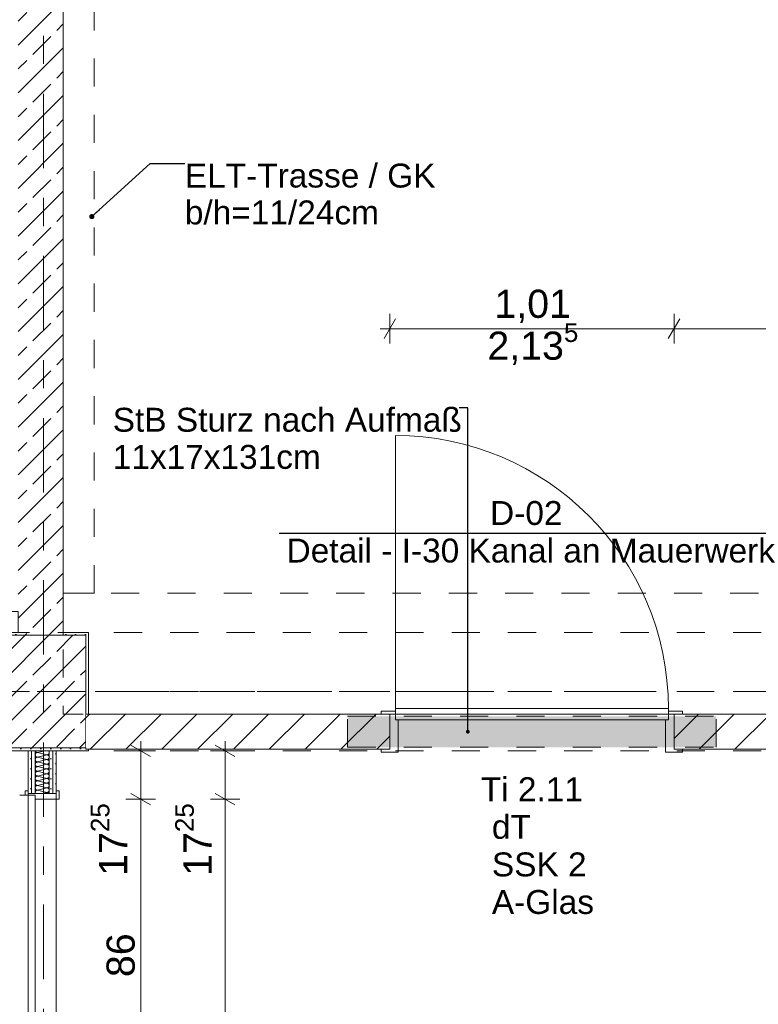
# Model space of a CAD drawing. Header units: metres. Extents: x -4 to 100, y -11 to 17.
# Tile 181 of 256: x 14.84 to 17.47, y 7.19 to 10.69. Entities that reach past the tile are written whole.
import ezdxf

# ---------------------------------------------------------------- set-up
doc = ezdxf.new("R2010")
doc.units = ezdxf.units.M
doc.header["$MEASUREMENT"] = 0
for name, pattern in [('Achse', [0.2, 0.1, -0.05, 0, -0.05]), ('Punktlinie eng', [0.0375, 0.0125, -0.025]), ('Strichlinie doppelt', [0.546806, 0.264583, -0.105833, 0.070556, -0.105833]), ('Strichlinie eng', [0.115, 0.075, -0.04]), ('Untersicht', [0.1, 0.075, -0.025]), ('Wipeout_Contour', [1, 0, -1])]:
    doc.linetypes.add(name, pattern=pattern)
for name, color, linetype in [('152 - Bemaßung_ Beschriftung.Ausbau', 7, 'Continuous'), ('208 - Marker.Detail', 7, 'Continuous'), ('451 - Universal.Achsen Raster', 7, 'Continuous'), ('605 - Struktur.Wand Innen', 7, 'Continuous'), ('607 - Struktur.Stütze', 7, 'Continuous'), ('608 - Struktur.Träger', 7, 'Continuous'), ('650 - Abdeckung.Fußboden Aufbau', 7, 'Continuous'), ('Neubau_152 - Bemaßung_ Beschriftung.Ausbau', 7, 'Continuous'), ('Neubau_615 - Struktur.Sturz', 7, 'Continuous'), ('Neubau_653 - Abdeckung.TB Verkofferung', 7, 'Continuous')]:
    doc.layers.add(name, color=color, linetype=linetype)
doc.styles.add('ERSTELLTER_STIL_2', font='txt')
doc.dimstyles.new('ERSTELLTER_STIL__3', dxfattribs={"dimtxt": 0.1, "dimasz": 0.0532, "dimexe": 0.18, "dimexo": 0.0625, "dimgap": 0, "dimtad": 1, "dimzin": 0, "dimdsep": 46, "dimtxsty": 'ERSTELLTER_STIL_2', "dimblk": 'ARROWHEAD_2', "dimblk1": 'ARROWHEAD_2', "dimblk2": 'ARROWHEAD_2', "dimcen": 0.09, "dimse1": 1, "dimse2": 1, "dimclrd": 7, "dimclre": 7, "dimclrt": 7, "dimazin": 0, "dimtfac": 1, "dimtdec": 4, "dimtmove": 0, "dimatfit": 3, "dimfxl": 1, "dimtolj": 1, "dimtzin": 0, "dimarcsym": 0})
doc.dimstyles.new('ERSTELLTER_STIL__5', dxfattribs={"dimtxt": 0.1, "dimasz": 0.0532, "dimexe": 0.18, "dimexo": 0.0625, "dimgap": 0, "dimtad": 1, "dimtih": 1, "dimtoh": 1, "dimzin": 0, "dimdsep": 46, "dimtxsty": 'ERSTELLTER_STIL_2', "dimblk": 'ARROWHEAD_2', "dimblk1": 'ARROWHEAD_2', "dimblk2": 'ARROWHEAD_2', "dimcen": 0.09, "dimse1": 1, "dimse2": 1, "dimclrd": 7, "dimclre": 7, "dimclrt": 7, "dimazin": 0, "dimtfac": 1, "dimtdec": 4, "dimtmove": 0, "dimatfit": 3, "dimfxl": 1, "dimtolj": 1, "dimtzin": 0, "dimarcsym": 0})
doc.dimstyles.new('ERSTELLTER_STIL__8', dxfattribs={"dimtxt": 0.18, "dimasz": 0.03648, "dimexe": 0.18, "dimexo": 0.0625, "dimgap": 0, "dimtad": 0, "dimtih": 1, "dimtoh": 1, "dimdec": 4, "dimzin": 0, "dimdsep": 46, "dimcen": 0.09, "dimadec": 0, "dimazin": 0, "dimtfac": 1, "dimtdec": 4, "dimtmove": 0, "dimatfit": 3, "dimldrblk": 'ARROWHEAD_11', "dimfxl": 1, "dimtolj": 1, "dimtzin": 0, "dimarcsym": 0})
doc.dimstyles.new('ERSTELLTER_STIL__9', dxfattribs={"dimtxt": 0.18, "dimasz": 0.02736, "dimexe": 0.18, "dimexo": 0.0625, "dimgap": 0, "dimtad": 0, "dimtih": 1, "dimtoh": 1, "dimdec": 4, "dimzin": 0, "dimdsep": 46, "dimcen": 0.09, "dimadec": 0, "dimazin": 0, "dimtfac": 1, "dimtdec": 4, "dimtmove": 0, "dimatfit": 3, "dimldrblk": 'ARROWHEAD_11', "dimfxl": 1, "dimtolj": 1, "dimtzin": 0, "dimarcsym": 0})
pattern_1 = [(45, (0, 0), (-0.0848528, 0.0848528), []), (45, (-0.04243, 0.04243), (-0.0848528, 0.0848528), [0.09, -0.03])]
pattern_2 = [(45, (0, 0), (-0.01767767, 0.01767767), [0, -0.025])]
pattern_3 = [(45, (0, 0), (-0.0636396, 0.0636396), [])]

# ---------------------------------------------------------------- blocks, each defined once
blk = doc.blocks.new('*X48')
at = {"layer": '605 - Struktur.Wand Innen', "color": 7, "linetype": 'Continuous', "lineweight": 5}
for p, q in [((14.9002, 8.09), (14.9006, 8.0885)), ((14.9006, 8.0885), (14.9014, 8.087)), ((14.9014, 8.087), (14.9024, 8.0858)), ((14.9024, 8.0858), (14.9037, 8.0847)), ((14.9037, 8.0847), (14.9051, 8.084)), ((14.9051, 8.0827), (14.9037, 8.0819)), ((14.9051, 8.084), (14.9067, 8.0835)), ((14.9067, 8.0832), (14.9051, 8.0827)), ((14.9067, 8.0835), (14.9083, 8.0833)), ((14.9083, 8.0833), (14.9067, 8.0832)), ((14.9083, 8.0833), (14.9349, 8.09)), ((14.9083, 8.0833), (14.9416, 8.075)), ((14.9475, 8.0892), (14.9466, 8.09)), ((14.9486, 8.088), (14.9475, 8.0892)), ((14.9493, 8.0865), (14.9486, 8.088)), ((14.9498, 8.085), (14.9493, 8.0865)), ((14.95, 8.0833), (14.9498, 8.085)), ((14.9498, 8.0817), (14.95, 8.0833)), ((14.9001, 8.0766), (14.9, 8.075)), ((14.9, 8.075), (14.9001, 8.0734)), ((14.9001, 8.06), (14.9, 8.0583)), ((14.9, 8.0583), (14.9001, 8.0567)), ((14.9006, 8.0782), (14.9001, 8.0766)), ((14.9001, 8.0734), (14.9006, 8.0718)), ((14.9006, 8.0615), (14.9001, 8.06)), ((14.9001, 8.0567), (14.9006, 8.0551)), ((14.9014, 8.0796), (14.9006, 8.0782)), ((14.9006, 8.0718), (14.9014, 8.0704)), ((14.9014, 8.063), (14.9006, 8.0615)), ((14.9006, 8.0551), (14.9014, 8.0537)), ((14.9024, 8.0809), (14.9014, 8.0796)), ((14.9014, 8.0704), (14.9024, 8.0691)), ((14.9024, 8.0642), (14.9014, 8.063)), ((14.9014, 8.0537), (14.9024, 8.0524)), ((14.9024, 8.0476), (14.9014, 8.0463)), ((14.9037, 8.0819), (14.9024, 8.0809)), ((14.9024, 8.0691), (14.9037, 8.0681)), ((14.9037, 8.0653), (14.9024, 8.0642)), ((14.9024, 8.0524), (14.9037, 8.0514)), ((14.9037, 8.0486), (14.9024, 8.0476)), ((14.9037, 8.0681), (14.9051, 8.0673)), ((14.9051, 8.066), (14.9037, 8.0653)), ((14.9037, 8.0514), (14.9051, 8.0506)), ((14.9051, 8.0494), (14.9037, 8.0486)), ((14.9051, 8.0673), (14.9067, 8.0668)), ((14.9067, 8.0665), (14.9051, 8.066)), ((14.9051, 8.0506), (14.9067, 8.0502)), ((14.9067, 8.0498), (14.9051, 8.0494)), ((14.9067, 8.0668), (14.9083, 8.0667)), ((14.9083, 8.0667), (14.9067, 8.0665)), ((14.9067, 8.0502), (14.9083, 8.05)), ((14.9083, 8.05), (14.9067, 8.0498)), ((14.9083, 8.0667), (14.9416, 8.075)), ((14.9083, 8.0667), (14.9416, 8.0583)), ((14.9083, 8.05), (14.9416, 8.0583)), ((14.9083, 8.05), (14.9416, 8.0417)), ((14.9416, 8.075), (14.9433, 8.0752)), ((14.9433, 8.0748), (14.9416, 8.075)), ((14.9416, 8.0583), (14.9433, 8.0585)), ((14.9433, 8.0582), (14.9416, 8.0583)), ((14.9433, 8.0752), (14.9448, 8.0756)), ((14.9448, 8.0744), (14.9433, 8.0748)), ((14.9433, 8.0585), (14.9448, 8.059)), ((14.9448, 8.0577), (14.9433, 8.0582)), ((14.9448, 8.0756), (14.9463, 8.0764)), ((14.9463, 8.0736), (14.9448, 8.0744)), ((14.9448, 8.059), (14.9463, 8.0597)), ((14.9463, 8.0569), (14.9448, 8.0577)), ((14.9463, 8.0764), (14.9475, 8.0774)), ((14.9475, 8.0726), (14.9463, 8.0736)), ((14.9463, 8.0597), (14.9475, 8.0608)), ((14.9475, 8.0559), (14.9463, 8.0569)), ((14.9475, 8.0774), (14.9486, 8.0787)), ((14.9486, 8.0713), (14.9475, 8.0726)), ((14.9475, 8.0608), (14.9486, 8.062)), ((14.9486, 8.0546), (14.9475, 8.0559)), ((14.9486, 8.0787), (14.9493, 8.0801)), ((14.9493, 8.0699), (14.9486, 8.0713)), ((14.9486, 8.062), (14.9493, 8.0635)), ((14.9493, 8.0532), (14.9486, 8.0546)), ((14.9493, 8.0801), (14.9498, 8.0817)), ((14.9498, 8.0683), (14.9493, 8.0699)), ((14.9493, 8.0635), (14.9498, 8.065)), ((14.9498, 8.0516), (14.9493, 8.0532)), ((14.9493, 8.0468), (14.9498, 8.0484)), ((14.95, 8.0667), (14.9498, 8.0683)), ((14.9498, 8.065), (14.95, 8.0667)), ((14.95, 8.05), (14.9498, 8.0516)), ((14.9498, 8.0484), (14.95, 8.05)), ((14.9001, 8.0433), (14.9, 8.0417)), ((14.9, 8.0417), (14.9001, 8.04)), ((14.9001, 8.0266), (14.9, 8.025)), ((14.9, 8.025), (14.9001, 8.0234)), ((14.9006, 8.0449), (14.9001, 8.0433)), ((14.9001, 8.04), (14.9006, 8.0385)), ((14.9006, 8.0282), (14.9001, 8.0266)), ((14.9001, 8.0234), (14.9006, 8.0218)), ((14.9014, 8.0463), (14.9006, 8.0449)), ((14.9006, 8.0385), (14.9014, 8.037)), ((14.9014, 8.0296), (14.9006, 8.0282)), ((14.9006, 8.0218), (14.9014, 8.0204)), ((14.9014, 8.013), (14.9006, 8.0115)), ((14.9014, 8.037), (14.9024, 8.0358)), ((14.9024, 8.0309), (14.9014, 8.0296)), ((14.9014, 8.0204), (14.9024, 8.0191)), ((14.9024, 8.0142), (14.9014, 8.013)), ((14.9024, 8.0358), (14.9037, 8.0347)), ((14.9037, 8.0319), (14.9024, 8.0309)), ((14.9024, 8.0191), (14.9037, 8.0181)), ((14.9037, 8.0153), (14.9024, 8.0142)), ((14.9037, 8.0347), (14.9051, 8.034)), ((14.9051, 8.0327), (14.9037, 8.0319)), ((14.9037, 8.0181), (14.9051, 8.0173)), ((14.9051, 8.016), (14.9037, 8.0153)), ((14.9051, 8.034), (14.9067, 8.0335)), ((14.9067, 8.0332), (14.9051, 8.0327)), ((14.9051, 8.0173), (14.9067, 8.0168)), ((14.9067, 8.0165), (14.9051, 8.016)), ((14.9067, 8.0335), (14.9083, 8.0333)), ((14.9083, 8.0333), (14.9067, 8.0332)), ((14.9067, 8.0168), (14.9083, 8.0167)), ((14.9083, 8.0167), (14.9067, 8.0165)), ((14.9083, 8.0333), (14.9416, 8.0417)), ((14.9083, 8.0333), (14.9416, 8.025)), ((14.9083, 8.0167), (14.9416, 8.025)), ((14.9083, 8.0167), (14.9416, 8.0083)), ((14.9416, 8.0417), (14.9433, 8.0418)), ((14.9433, 8.0415), (14.9416, 8.0417)), ((14.9416, 8.025), (14.9433, 8.0252)), ((14.9433, 8.0248), (14.9416, 8.025)), ((14.9433, 8.0418), (14.9448, 8.0423)), ((14.9448, 8.041), (14.9433, 8.0415)), ((14.9433, 8.0252), (14.9448, 8.0256)), ((14.9448, 8.0244), (14.9433, 8.0248)), ((14.9448, 8.0423), (14.9463, 8.0431)), ((14.9463, 8.0403), (14.9448, 8.041)), ((14.9448, 8.0256), (14.9463, 8.0264)), ((14.9463, 8.0236), (14.9448, 8.0244)), ((14.9463, 8.0431), (14.9475, 8.0441)), ((14.9475, 8.0392), (14.9463, 8.0403)), ((14.9463, 8.0264), (14.9475, 8.0274)), ((14.9475, 8.0226), (14.9463, 8.0236)), ((14.9475, 8.0441), (14.9486, 8.0454)), ((14.9486, 8.038), (14.9475, 8.0392)), ((14.9475, 8.0274), (14.9486, 8.0287)), ((14.9486, 8.0213), (14.9475, 8.0226)), ((14.9475, 8.0108), (14.9486, 8.012)), ((14.9486, 8.0454), (14.9493, 8.0468)), ((14.9493, 8.0365), (14.9486, 8.038)), ((14.9486, 8.0287), (14.9493, 8.0301)), ((14.9493, 8.0199), (14.9486, 8.0213)), ((14.9486, 8.012), (14.9493, 8.0135)), ((14.9498, 8.035), (14.9493, 8.0365)), ((14.9493, 8.0301), (14.9498, 8.0317)), ((14.9498, 8.0183), (14.9493, 8.0199)), ((14.9493, 8.0135), (14.9498, 8.015)), ((14.95, 8.0333), (14.9498, 8.035)), ((14.9498, 8.0317), (14.95, 8.0333)), ((14.95, 8.0167), (14.9498, 8.0183)), ((14.9498, 8.015), (14.95, 8.0167)), ((14.9001, 8.01), (14.9, 8.0083)), ((14.9, 8.0083), (14.9001, 8.0067)), ((14.9001, 7.9933), (14.9, 7.9917)), ((14.9, 7.9917), (14.9001, 7.99)), ((14.9006, 8.0115), (14.9001, 8.01)), ((14.9001, 8.0067), (14.9006, 8.0051)), ((14.9006, 7.9949), (14.9001, 7.9933)), ((14.9001, 7.99), (14.9006, 7.9885)), ((14.9006, 7.9782), (14.9001, 7.9766)), ((14.9006, 8.0051), (14.9014, 8.0037)), ((14.9014, 7.9963), (14.9006, 7.9949)), ((14.9006, 7.9885), (14.9014, 7.987)), ((14.9014, 7.9796), (14.9006, 7.9782)), ((14.9014, 8.0037), (14.9024, 8.0024)), ((14.9024, 7.9976), (14.9014, 7.9963)), ((14.9014, 7.987), (14.9024, 7.9858)), ((14.9024, 7.9809), (14.9014, 7.9796)), ((14.9024, 8.0024), (14.9037, 8.0014)), ((14.9037, 7.9986), (14.9024, 7.9976)), ((14.9024, 7.9858), (14.9037, 7.9847)), ((14.9037, 7.9819), (14.9024, 7.9809)), ((14.9037, 8.0014), (14.9051, 8.0006)), ((14.9051, 7.9994), (14.9037, 7.9986)), ((14.9037, 7.9847), (14.9051, 7.984)), ((14.9051, 7.9827), (14.9037, 7.9819)), ((14.9051, 8.0006), (14.9067, 8.0002)), ((14.9067, 7.9998), (14.9051, 7.9994)), ((14.9051, 7.984), (14.9067, 7.9835)), ((14.9067, 7.9832), (14.9051, 7.9827)), ((14.9067, 8.0002), (14.9083, 8)), ((14.9083, 8), (14.9067, 7.9998)), ((14.9067, 7.9835), (14.9083, 7.9833)), ((14.9083, 7.9833), (14.9067, 7.9832)), ((14.9083, 8), (14.9416, 8.0083)), ((14.9083, 8), (14.9416, 7.9917)), ((14.9083, 7.9833), (14.9416, 7.9917)), ((14.9083, 7.9833), (14.9416, 7.975)), ((14.9416, 8.0083), (14.9433, 8.0085)), ((14.9433, 8.0082), (14.9416, 8.0083)), ((14.9416, 7.9917), (14.9433, 7.9918)), ((14.9433, 7.9915), (14.9416, 7.9917)), ((14.9433, 8.0085), (14.9448, 8.009)), ((14.9448, 8.0077), (14.9433, 8.0082)), ((14.9433, 7.9918), (14.9448, 7.9923)), ((14.9448, 7.991), (14.9433, 7.9915)), ((14.9448, 8.009), (14.9463, 8.0097)), ((14.9463, 8.0069), (14.9448, 8.0077)), ((14.9448, 7.9923), (14.9463, 7.9931)), ((14.9463, 7.9903), (14.9448, 7.991)), ((14.9463, 8.0097), (14.9475, 8.0108)), ((14.9475, 8.0059), (14.9463, 8.0069)), ((14.9463, 7.9931), (14.9475, 7.9941)), ((14.9475, 7.9892), (14.9463, 7.9903)), ((14.9463, 7.9764), (14.9475, 7.9774)), ((14.9486, 8.0046), (14.9475, 8.0059)), ((14.9475, 7.9941), (14.9486, 7.9954)), ((14.9486, 7.988), (14.9475, 7.9892)), ((14.9475, 7.9774), (14.9486, 7.9787)), ((14.9493, 8.0032), (14.9486, 8.0046)), ((14.9486, 7.9954), (14.9493, 7.9968)), ((14.9493, 7.9865), (14.9486, 7.988)), ((14.9486, 7.9787), (14.9493, 7.9801)), ((14.9498, 8.0016), (14.9493, 8.0032)), ((14.9493, 7.9968), (14.9498, 7.9984)), ((14.9498, 7.985), (14.9493, 7.9865)), ((14.9493, 7.9801), (14.9498, 7.9817)), ((14.95, 8), (14.9498, 8.0016)), ((14.9498, 7.9984), (14.95, 8)), ((14.95, 7.9833), (14.9498, 7.985)), ((14.9498, 7.9817), (14.95, 7.9833)), ((14.9001, 7.9766), (14.9, 7.975)), ((14.9, 7.975), (14.9001, 7.9734)), ((14.9001, 7.96), (14.9, 7.9583)), ((14.9, 7.9583), (14.9001, 7.9567)), ((14.9001, 7.9433), (14.9, 7.9417)), ((14.9001, 7.9734), (14.9006, 7.9718)), ((14.9006, 7.9615), (14.9001, 7.96)), ((14.9001, 7.9567), (14.9006, 7.9551)), ((14.9006, 7.9449), (14.9001, 7.9433)), ((14.9006, 7.9718), (14.9014, 7.9704)), ((14.9014, 7.963), (14.9006, 7.9615)), ((14.9006, 7.9551), (14.9014, 7.9537)), ((14.9014, 7.9463), (14.9006, 7.9449)), ((14.9014, 7.9704), (14.9024, 7.9691)), ((14.9024, 7.9642), (14.9014, 7.963)), ((14.9014, 7.9537), (14.9024, 7.9524)), ((14.9024, 7.9476), (14.9014, 7.9463)), ((14.9024, 7.9691), (14.9037, 7.9681)), ((14.9037, 7.9653), (14.9024, 7.9642)), ((14.9024, 7.9524), (14.9037, 7.9514)), ((14.9037, 7.9486), (14.9024, 7.9476)), ((14.9037, 7.9681), (14.9051, 7.9673)), ((14.9051, 7.966), (14.9037, 7.9653)), ((14.9037, 7.9514), (14.9051, 7.9506)), ((14.9051, 7.9494), (14.9037, 7.9486)), ((14.9051, 7.9673), (14.9067, 7.9668)), ((14.9067, 7.9665), (14.9051, 7.966)), ((14.9051, 7.9506), (14.9067, 7.9502)), ((14.9067, 7.9498), (14.9051, 7.9494)), ((14.9067, 7.9668), (14.9083, 7.9667)), ((14.9083, 7.9667), (14.9067, 7.9665)), ((14.9067, 7.9502), (14.9083, 7.95)), ((14.9083, 7.95), (14.9067, 7.9498)), ((14.9083, 7.9667), (14.9416, 7.975)), ((14.9083, 7.9667), (14.9416, 7.9583)), ((14.9083, 7.95), (14.9416, 7.9583)), ((14.9083, 7.95), (14.9416, 7.9417)), ((14.9416, 7.975), (14.9433, 7.9752)), ((14.9433, 7.9748), (14.9416, 7.975)), ((14.9416, 7.9583), (14.9433, 7.9585)), ((14.9433, 7.9582), (14.9416, 7.9583)), ((14.9433, 7.9752), (14.9448, 7.9756)), ((14.9448, 7.9744), (14.9433, 7.9748)), ((14.9433, 7.9585), (14.9448, 7.959)), ((14.9448, 7.9577), (14.9433, 7.9582)), ((14.9433, 7.9418), (14.9448, 7.9423)), ((14.9448, 7.9756), (14.9463, 7.9764)), ((14.9463, 7.9736), (14.9448, 7.9744)), ((14.9448, 7.959), (14.9463, 7.9597)), ((14.9463, 7.9569), (14.9448, 7.9577)), ((14.9448, 7.9423), (14.9463, 7.9431)), ((14.9475, 7.9726), (14.9463, 7.9736)), ((14.9463, 7.9597), (14.9475, 7.9608)), ((14.9475, 7.9559), (14.9463, 7.9569)), ((14.9463, 7.9431), (14.9475, 7.9441)), ((14.9486, 7.9713), (14.9475, 7.9726)), ((14.9475, 7.9608), (14.9486, 7.962)), ((14.9486, 7.9546), (14.9475, 7.9559)), ((14.9475, 7.9441), (14.9486, 7.9454)), ((14.9493, 7.9699), (14.9486, 7.9713)), ((14.9486, 7.962), (14.9493, 7.9635)), ((14.9493, 7.9532), (14.9486, 7.9546)), ((14.9486, 7.9454), (14.9493, 7.9468)), ((14.9498, 7.9683), (14.9493, 7.9699)), ((14.9493, 7.9635), (14.9498, 7.965)), ((14.9498, 7.9516), (14.9493, 7.9532)), ((14.9493, 7.9468), (14.9498, 7.9484)), ((14.95, 7.9667), (14.9498, 7.9683)), ((14.9498, 7.965), (14.95, 7.9667)), ((14.95, 7.95), (14.9498, 7.9516)), ((14.9498, 7.9484), (14.95, 7.95)), ((14.9, 7.9417), (14.9001, 7.94)), ((14.9001, 7.94), (14.9006, 7.9385)), ((14.9006, 7.9385), (14.9011, 7.9375)), ((14.9249, 7.9375), (14.9416, 7.9417)), ((14.9416, 7.9417), (14.9433, 7.9418)), ((14.9433, 7.9415), (14.9416, 7.9417)), ((14.9448, 7.941), (14.9433, 7.9415)), ((14.9463, 7.9403), (14.9448, 7.941)), ((14.9475, 7.9392), (14.9463, 7.9403)), ((14.9486, 7.938), (14.9475, 7.9392)), ((14.9488, 7.9375), (14.9486, 7.938))]:
    blk.add_line(p, q, dxfattribs=at)
blk = doc.blocks.new('*D200')
at = {"layer": '152 - Bemaßung_ Beschriftung.Ausbau', "color": 7, "linetype": 'Continuous', "lineweight": 5}
for p, q in [((15.3275, 7.9175), (15.2225, 7.9175)), ((15.24, 7.9377), (15.31, 7.8973)), ((15.275, 7.0575), (15.275, 7.9175)), ((15.24, 7.0777), (15.31, 7.0373)), ((15.3275, 7.0575), (15.2225, 7.0575))]:
    blk.add_line(p, q, dxfattribs=at)
at = {"layer": '152 - Bemaßung_ Beschriftung.Ausbau', "color": 7, "lineweight": 5, "char_height": 0.1, "attachment_point": 7, "rotation": 90, "style": 'ERSTELLTER_STIL_2'}
for s, insert in [('\\A1;{\\pql;\\fArial|b0|i0|c0|p38;17\\fArial|b0|i0|c0|p38;\\A1{\\H.66x;\\S25^  ;}}', (15.2561, 7.6453)), ('\\A1;{\\pql;\\fArial|b0|i0|c0|p38;86}', (15.255, 7.2856))]:
    blk.add_mtext(s, dxfattribs=dict(at, insert=insert))
blk = doc.blocks.new('ARROWHEAD_2')
at = {"color": 0, "linetype": 'Continuous', "lineweight": 0}
for p, q in [((0, 0), (-1, 0)), ((-0.378, -0.655), (0.378, 0.655))]:
    blk.add_line(p, q, dxfattribs=at)
blk = doc.blocks.new('*D201')
at = {"layer": '152 - Bemaßung_ Beschriftung.Ausbau', "color": 7, "linetype": 'Continuous', "lineweight": 5}
for p, q in [((15.275, 8.09), (15.275, 8.1242)), ((15.3275, 8.09), (15.2225, 8.09)), ((15.31, 8.0698), (15.24, 8.1102)), ((15.275, 7.9175), (15.275, 8.09)), ((15.3275, 7.9175), (15.2225, 7.9175)), ((15.24, 7.9377), (15.31, 7.8973))]:
    blk.add_line(p, q, dxfattribs=at)
blk = doc.blocks.new('*D203')
at = {"layer": '152 - Bemaßung_ Beschriftung.Ausbau', "color": 7, "linetype": 'Continuous', "lineweight": 5}
for p, q in [((15.6275, 7.9175), (15.5225, 7.9175)), ((15.54, 7.9377), (15.61, 7.8973)), ((15.575, 6.1075), (15.575, 7.9175)), ((15.54, 6.1277), (15.61, 6.0873)), ((15.6275, 6.1075), (15.5225, 6.1075))]:
    blk.add_line(p, q, dxfattribs=at)
at = {"layer": '152 - Bemaßung_ Beschriftung.Ausbau', "color": 7, "lineweight": 5, "char_height": 0.1, "attachment_point": 7, "rotation": 90, "style": 'ERSTELLTER_STIL_2'}
for s, insert in [('\\A1;{\\pql;\\fArial|b0|i0|c0|p38;17\\fArial|b0|i0|c0|p38;\\A1{\\H.66x;\\S25^  ;}}', (15.5561, 7.6453)), ('\\A1;{\\pql;\\fArial|b0|i0|c0|p38;2,12}', (15.695, 6.8795)), ('\\A1;{\\pql;\\fArial|b0|i0|c0|p38;1,81}', (15.555, 6.8795))]:
    blk.add_mtext(s, dxfattribs=dict(at, insert=insert))
blk = doc.blocks.new('*D204')
at = {"layer": '152 - Bemaßung_ Beschriftung.Ausbau', "color": 7, "linetype": 'Continuous', "lineweight": 5}
for p, q in [((15.575, 8.09), (15.575, 8.1242)), ((15.6275, 8.09), (15.5225, 8.09)), ((15.61, 8.0698), (15.54, 8.1102)), ((15.575, 7.9175), (15.575, 8.09)), ((15.6275, 7.9175), (15.5225, 7.9175)), ((15.54, 7.9377), (15.61, 7.8973))]:
    blk.add_line(p, q, dxfattribs=at)
blk = doc.blocks.new('ARROWHEAD_11')
at = {"color": 0, "linetype": 'Continuous', "lineweight": 0}
blk.add_line((0, 0), (-1, 0), dxfattribs=at)
at = {"color": 0, "linetype": 'Continuous', "lineweight": 0, "const_width": 0.25, "flags": 128}
blk.add_lwpolyline([(-0.125, 0, 1), (0.125, 0, 1)], format="xyb", close=True, dxfattribs=at)
blk = doc.blocks.new('*D597')
at = {"layer": '152 - Bemaßung_ Beschriftung.Ausbau', "color": 7, "linetype": 'Continuous', "lineweight": 5}
for p, q in [((16.1802, 9.6244), (16.1398, 9.5544)), ((16.16, 9.5369), (16.16, 9.6419)), ((17.1902, 9.6244), (17.1498, 9.5544)), ((17.17, 9.5369), (17.17, 9.6419)), ((16.1257, 9.5894), (16.16, 9.5894)), ((16.16, 9.5894), (17.17, 9.5894))]:
    blk.add_line(p, q, dxfattribs=at)
at = {"layer": '152 - Bemaßung_ Beschriftung.Ausbau', "color": 7, "lineweight": 5, "char_height": 0.1, "attachment_point": 7, "style": 'ERSTELLTER_STIL_2'}
for s, insert in [('\\A1;{\\pql;\\fArial|b0|i0|c0|p38;2,13\\fArial|b0|i0|c0|p38;\\A1{\\H.66x;\\S5^  ;}}', (16.5069, 9.45)), ('\\A1;{\\pql;\\fArial|b0|i0|c0|p38;1,01}', (16.5319, 9.6094))]:
    blk.add_mtext(s, dxfattribs=dict(at, insert=insert))
blk = doc.blocks.new('*D598')
at = {"layer": '152 - Bemaßung_ Beschriftung.Ausbau', "color": 7, "linetype": 'Continuous', "lineweight": 5}
for p, q in [((17.1902, 9.6244), (17.1498, 9.5544)), ((17.17, 9.5369), (17.17, 9.6419)), ((18.3598, 9.5544), (18.4002, 9.6244)), ((18.38, 9.5369), (18.38, 9.6419)), ((17.17, 9.5894), (18.38, 9.5894)), ((18.38, 9.5894), (18.4142, 9.5894))]:
    blk.add_line(p, q, dxfattribs=at)
at = {"layer": '152 - Bemaßung_ Beschriftung.Ausbau', "color": 7, "lineweight": 5, "insert": (17.642, 9.6094), "char_height": 0.1, "attachment_point": 7, "style": 'ERSTELLTER_STIL_2'}
blk.add_mtext('\\A1;{\\pql;\\fArial|b0|i0|c0|p38;1,21}', dxfattribs=at)

msp = doc.modelspace()

# ---------------------------------------------------------------- hatches: boundary and pattern name
at = {"layer": '605 - Struktur.Wand Innen', "linetype": 'Continuous', "lineweight": 0, "true_color": 0x000000}
h = msp.add_hatch(dxfattribs=at)
h.set_pattern_fill('Beton__Stahlbeton_0001', color=18, style=0, pattern_type=2)
h.set_pattern_definition(pattern_1)
h.paths.add_polyline_path([(15, 13), (14.84, 13), (14.84, 8.5), (15, 8.5)])
h = msp.add_hatch(dxfattribs=at)
h.set_pattern_fill('Gips_0001', color=18, style=0, pattern_type=2)
h.set_pattern_definition(pattern_2)
h.paths.add_polyline_path([(14.8875, 8.09), (14.875, 8.09), (14.875, 7.9375), (14.8875, 7.9375)])
h = msp.add_hatch(dxfattribs=at)
h.set_pattern_fill('Gips_0001', color=18, style=0, pattern_type=2)
h.set_pattern_definition(pattern_2)
h.paths.add_polyline_path([(14.8875, 8.09), (14.8875, 7.9375), (14.9, 7.9375), (14.9, 8.09)])
h = msp.add_hatch(dxfattribs=at)
h.set_pattern_fill('Gips_0001', color=18, style=0, pattern_type=2)
h.set_pattern_definition(pattern_2)
h.paths.add_polyline_path([(14.95, 8.09), (14.95, 7.9375), (14.9625, 7.9375), (14.9625, 8.09)])
h = msp.add_hatch(dxfattribs=at)
h.set_pattern_fill('Gips_0001', color=18, style=0, pattern_type=2)
h.set_pattern_definition(pattern_2)
h.paths.add_polyline_path([(14.9625, 8.09), (14.9625, 7.9375), (14.975, 7.9375), (14.975, 8.09)])
at = {"layer": '607 - Struktur.Stütze', "linetype": 'Continuous', "lineweight": 0, "true_color": 0x000000}
h = msp.add_hatch(dxfattribs=at)
h.set_pattern_fill('Gips_0001', color=18, style=0, pattern_type=2)
h.set_pattern_definition(pattern_2)
h.paths.add_polyline_path([(14.77, 8.51), (14.77, 8.09), (15.09, 8.09), (15.09, 8.095), (15.08, 8.095), (15.08, 8.1), (14.78, 8.1), (14.78, 8.5), (14.84, 8.5), (14.84, 8.51)])
h = msp.add_hatch(dxfattribs=at)
h.set_pattern_fill('Gips_0001', color=18, style=0, pattern_type=2)
h.set_pattern_definition(pattern_2)
h.paths.add_polyline_path([(15.09, 8.51), (15, 8.51), (15, 8.5), (15.08, 8.5), (15.08, 8.22), (15.09, 8.22)])
h = msp.add_hatch(dxfattribs=at)
h.set_pattern_fill('Beton__Stahlbeton_0001', color=18, style=0, pattern_type=2)
h.set_pattern_definition(pattern_1)
h.paths.add_polyline_path([(14.78, 8.1), (15.08, 8.1), (15.08, 8.5), (14.78, 8.5)])

# ---------------------------------------------------------------- linework, layer by layer
at = {"layer": '208 - Marker.Detail', "color": 30, "linetype": 'Continuous', "lineweight": 25, "true_color": 0xff6e00}
msp.add_line((15.7673, 8.8632), (17.5173, 8.8632), dxfattribs=at)
at = {"layer": '451 - Universal.Achsen Raster', "color": 160, "linetype": 'Strichlinie doppelt', "lineweight": 9, "true_color": 0x3232ff}
for p, q in [((14.93, -10.585), (14.93, 16.355)), ((64.935, 8.3), (-3.175, 8.3))]:
    msp.add_line(p, q, dxfattribs=at)
at = {"layer": '605 - Struktur.Wand Innen', "color": 1, "linetype": 'Continuous', "lineweight": 13}
for p, q in [((16.18, 8.24), (16.18, 9.21)), ((16.18, 8.2), (16.18, 8.24)), ((16.18, 8.24), (17.15, 8.24)), ((16.18, 8.2), (16.18, 8.23)), ((17.15, 8.24), (17.15, 8.2)), ((17.15, 8.2), (17.15, 8.23)), ((16.19, 8.2), (16.18, 8.2)), ((17.15, 8.2), (16.18, 8.2)), ((16.19, 8.085), (16.19, 8.2)), ((17.14, 8.085), (17.14, 8.2)), ((17.14, 8.2), (17.15, 8.2))]:
    msp.add_line(p, q, dxfattribs=at)
at = {"layer": '605 - Struktur.Wand Innen', "color": 7, "linetype": 'Continuous', "lineweight": 5}
for p, q in [((14.8875, 8.09), (14.8875, 7.9375)), ((14.9, 8.09), (14.9, 7.9375)), ((14.95, 7.9375), (14.95, 8.09)), ((14.9625, 7.9375), (14.9625, 8.09)), ((14.875, 7.9375), (14.8875, 7.9375)), ((14.875, 7.9375), (14.8875, 7.9375)), ((14.875, 7.9375), (14.8875, 7.9375)), ((14.8875, 7.9375), (14.9, 7.9375)), ((14.8875, 7.9375), (14.9, 7.9375)), ((14.8875, 7.9375), (14.9, 7.9375)), ((14.9, 7.9375), (14.95, 7.9375)), ((14.9, 7.9375), (14.95, 7.9375)), ((14.9, 7.9375), (14.95, 7.9375)), ((14.95, 7.9375), (14.9625, 7.9375)), ((14.95, 7.9375), (14.9625, 7.9375)), ((14.95, 7.9375), (14.9625, 7.9375)), ((14.9625, 7.9375), (14.975, 7.9375)), ((14.9625, 7.9375), (14.975, 7.9375)), ((14.9625, 7.9375), (14.975, 7.9375))]:
    msp.add_line(p, q, dxfattribs=at)
at = {"layer": '605 - Struktur.Wand Innen', "color": 7, "linetype": 'Continuous', "lineweight": 13}
for p, q in [((14.865, 7.9325), (14.865, 7.9475)), ((14.865, 7.9475), (14.875, 7.9475)), ((14.875, 7.9475), (14.875, 7.9375)), ((14.975, 7.9375), (14.975, 7.9475)), ((14.975, 7.9475), (14.985, 7.9475)), ((14.985, 7.9475), (14.985, 7.9175)), ((14.9, 7.9325), (14.845, 7.9325)), ((14.9, 7.9325), (14.865, 7.9325)), ((14.875, 7.9375), (14.975, 7.9375)), ((14.9, 7.9175), (14.9, 7.9325)), ((14.9, 7.0575), (14.9, 7.9325)), ((14.985, 7.9175), (14.9, 7.9175))]:
    msp.add_line(p, q, dxfattribs=at)
at = {"layer": '605 - Struktur.Wand Innen', "color": 7, "linetype": 'Continuous', "lineweight": 9}
for p, q in [((14.875, 6.0875), (14.875, 7.9375)), ((14.975, 6.0875), (14.975, 7.9375))]:
    msp.add_line(p, q, dxfattribs=at)
at = {"layer": '605 - Struktur.Wand Innen', "color": 7, "linetype": 'Continuous', "lineweight": 18, "flags": 128}
msp.add_lwpolyline([(15, 8.5), (15, 13)], dxfattribs=at)
at = {"layer": '605 - Struktur.Wand Innen', "color": 7, "linetype": 'Continuous', "lineweight": 5, "flags": 128}
for points in [[(14.875, 8.09), (14.875, 7.9375)], [(14.975, 7.9375), (14.975, 8.09)]]:
    msp.add_lwpolyline(points, dxfattribs=at)
at = {"layer": '605 - Struktur.Wand Innen', "color": 1, "linetype": 'Continuous', "lineweight": 9}
msp.add_arc((16.18, 8.24), 0.97, 0, 90, dxfattribs=at)
at = {"layer": '607 - Struktur.Stütze', "color": 7, "linetype": 'Continuous', "lineweight": 5, "flags": 128}
for points in [[(14.84, 8.51), (14.77, 8.51), (14.77, 8.09), (15.09, 8.09), (15.09, 8.095)], [(15.09, 8.22), (15.09, 8.51), (15, 8.51)]]:
    msp.add_lwpolyline(points, dxfattribs=at)
at = {"layer": '607 - Struktur.Stütze', "color": 7, "linetype": 'Continuous', "lineweight": 13, "flags": 128}
msp.add_lwpolyline([(14.78, 8.1), (15.08, 8.1), (15.08, 8.5), (14.78, 8.5)], close=True, dxfattribs=at)
at = {"layer": '608 - Struktur.Träger', "color": 7, "linetype": 'Untersicht', "lineweight": 13}
msp.add_line((0.38, 8.51), (61.88, 8.51), dxfattribs=at)
at = {"layer": '608 - Struktur.Träger', "color": 7, "linetype": 'Achse', "lineweight": 9}
msp.add_line((0.38, 8.3), (61.88, 8.3), dxfattribs=at)
at = {"layer": '650 - Abdeckung.Fußboden Aufbau', "color": 7, "linetype": 'Continuous', "lineweight": 13, "flags": 128}
for points in [[(15, 12.99), (15, 8.51), (15.09, 8.51), (15.09, 8.22), (16.16, 8.22)], [(16.16, 8.22), (16.16, 8.095), (15.09, 8.095), (15.09, 8.09), (14.975, 8.09), (14.975, 7.9375), (14.875, 7.9375), (14.875, 8.09), (14.77, 8.09), (14.77, 8.51), (14.84, 8.51), (14.84, 8.585), (13.03, 8.585), (13.03, 8.725), (11.41, 8.725), (11.41, 8.51), (11.49, 8.51), (11.49, 8.09), (11.2975, 8.09), (11.2975, 8.0775), (10.07, 8.0775), (10.07, 8.2275)], [(17.17, 8.22), (18.37, 8.22)], [(19.81, 8.22), (19.81, 8.095), (18.69, 8.095), (18.69, 8.09), (18.37, 8.09), (18.37, 8.095), (17.17, 8.095), (17.17, 8.22)]]:
    msp.add_lwpolyline(points, dxfattribs=at)
at = {"layer": '650 - Abdeckung.Fußboden Aufbau', "color": 7, "linetype": 'Strichlinie eng', "lineweight": 13, "flags": 128}
msp.add_lwpolyline([(17.17, 8.22), (16.16, 8.22)], dxfattribs=at)
at = {"layer": 'Neubau_653 - Abdeckung.TB Verkofferung', "color": 1, "linetype": 'Untersicht', "lineweight": 9}
for p, q in [((15, 8.6495), (15, 12.69)), ((15.11, 8.6495), (15.11, 12.69)), ((18.47, 8.6495), (15, 8.6495)), ((15, 8.6495), (15, 8.22)), ((15.11, 8.6495), (15, 8.6495)), ((18.47, 8.22), (15, 8.22))]:
    msp.add_line(p, q, dxfattribs=at)

# ---------------------------------------------------------------- block references
at = {"layer": '605 - Struktur.Wand Innen', "color": 7, "lineweight": 18}
msp.add_blockref('*X48', (0, 0), dxfattribs=at)

# ---------------------------------------------------------------- texts
at = {"layer": '208 - Marker.Detail', "color": 30, "lineweight": 25, "true_color": 0xff6e00, "char_height": 0.085, "style": 'ERSTELLTER_STIL_2'}
for s, insert, attachment_point in [('\\A1;{\\pql;\\fArial|b0|i0|c0|p38;D-02}', (16.5164, 8.8909), 7), ('\\A1;{\\pql;\\fArial|b0|i0|c0|p38;Detail - I-30 Kanal an Mauerwerk}', (15.7933, 8.8437), 1)]:
    msp.add_mtext(s, dxfattribs=dict(at, insert=insert, attachment_point=attachment_point))
at = {"layer": '605 - Struktur.Wand Innen', "color": 1, "lineweight": 9, "char_height": 0.085, "style": 'ERSTELLTER_STIL_2'}
for s, insert, attachment_point in [('\\A1;{\\pqc;\\pt0;\\fArial|b0|i0|c0|p38;Ti 2.11}', (16.665, 7.9106), 8), ('\\A1;{\\pqr;\\pt0;\\fArial|b0|i0|c0|p38;}', (16.4575, 7.8814), 3), ('\\A1;{\\pql;\\pt0;\\fArial|b0|i0|c0|p38;dT}', (16.5228, 7.862), 1), ('\\A1;{\\pqr;\\pt0;\\fArial|b0|i0|c0|p38;}', (16.4575, 7.7479), 3), ('\\A1;{\\pql;\\pt0;\\fArial|b0|i0|c0|p38;SSK 2}', (16.5228, 7.7284), 1), ('\\A1;{\\pqr;\\pt0;\\fArial|b0|i0|c0|p38;}', (16.4575, 7.6143), 3), ('\\A1;{\\pql;\\pt0;\\fArial|b0|i0|c0|p38;A-Glas}', (16.5228, 7.5949), 1)]:
    msp.add_mtext(s, dxfattribs=dict(at, insert=insert, attachment_point=attachment_point))
at = {"layer": 'Neubau_152 - Bemaßung_ Beschriftung.Ausbau', "color": 1, "linetype": 'Continuous', "lineweight": 13, "insert": (15.4318, 10.1761), "char_height": 0.085, "attachment_point": 1, "line_spacing_factor": 0.924256, "style": 'ERSTELLTER_STIL_2'}
msp.add_mtext('\\A1;{\\pql;\\fArial|b0|i0|c0|p38;ELT-Trasse / GK\\P\\pql;\\fArial|b0|i0|c0|p38;b/h=\\fArial|b0|i0|c0|p38;11\\fArial|b0|i0|c0|p38;/\\fArial|b0|i0|c0|p38;24\\fArial|b0|i0|c0|p38;cm}', dxfattribs=at)
at = {"layer": 'Neubau_152 - Bemaßung_ Beschriftung.Ausbau', "color": 7, "linetype": 'Continuous', "lineweight": 9, "insert": (15.1755, 9.3084), "char_height": 0.085, "attachment_point": 1, "line_spacing_factor": 0.931204, "style": 'ERSTELLTER_STIL_2'}
msp.add_mtext('\\A1;{\\pql;\\fArial|b0|i0|c0|p38;StB Sturz\\fArial|b0|i0|c0|p38; nach Aufmaß\\P\\pql;\\fArial|b0|i0|c0|p38;11\\fArial|b0|i0|c0|p38;x\\fArial|b0|i0|c0|p38;17\\fArial|b0|i0|c0|p38;x\\fArial|b0|i0|c0|p38;131\\fArial|b0|i0|c0|p38;cm}', dxfattribs=at)

# ---------------------------------------------------------------- leaders
at = {"layer": 'Neubau_152 - Bemaßung_ Beschriftung.Ausbau', "color": 1, "linetype": 'Continuous', "lineweight": 13, "annotation_type": 0, "has_hookline": 1, "hookline_direction": 0, "text_width": 0.8805}
msp.add_leader([(15.1013, 9.9879), (15.309, 10.1761), (15.4318, 10.1761)], dimstyle='ERSTELLTER_STIL__8', dxfattribs=at)

# ---------------------------------------------------------------- next in the draw order: wipeouts: each hides what was drawn before it
at = {"color": 254, "linetype": 'Wipeout_Contour', "lineweight": 0, "ltscale": 105.199884}
msp.add_wipeout([(15.08, 8.095), (16.16, 8.095), (16.16, 8.22), (15.08, 8.22), (15.08, 8.1), (15.08, 8.1)], dxfattribs=at).dxf.layer = '605 - Struktur.Wand Innen'
at = {"color": 254, "linetype": 'Wipeout_Contour', "lineweight": 0, "ltscale": 77.13629}
msp.add_wipeout([(17.17, 8.095), (17.77, 8.095), (17.77, 8.22), (17.17, 8.22)], dxfattribs=at).dxf.layer = '605 - Struktur.Wand Innen'

# ---------------------------------------------------------------- next in the draw order: hatches: boundary and pattern name
at = {"layer": '605 - Struktur.Wand Innen', "linetype": 'Continuous', "lineweight": 0, "true_color": 0x000000}
h = msp.add_hatch(dxfattribs=at)
h.set_pattern_fill('MW_Ziegel_0001', color=18, style=0, pattern_type=2)
h.set_pattern_definition(pattern_3)
h.paths.add_polyline_path([(15.08, 8.095), (16.16, 8.095), (16.16, 8.22), (15.08, 8.22), (15.08, 8.1), (15.08, 8.1)])
h = msp.add_hatch(dxfattribs=at)
h.set_pattern_fill('MW_Ziegel_0001', color=18, style=0, pattern_type=2)
h.set_pattern_definition(pattern_3)
h.paths.add_polyline_path([(17.17, 8.095), (17.77, 8.095), (17.77, 8.22), (17.17, 8.22)])
at = {"layer": 'Neubau_615 - Struktur.Sturz', "linetype": 'Continuous', "lineweight": 0, "true_color": 0x3f0000}
msp.add_hatch(color=18, dxfattribs=at).paths.add_polyline_path([(16.01, 8.2125), (16.01, 8.1025), (17.32, 8.1025), (17.32, 8.2125)])

# ---------------------------------------------------------------- next in the draw order: linework, layer by layer
at = {"layer": '605 - Struktur.Wand Innen', "color": 1, "linetype": 'Continuous', "lineweight": 13}
for p, q in [((16.18, 8.23), (16.13, 8.23)), ((16.13, 8.23), (16.13, 8.22)), ((17.15, 8.23), (17.2, 8.23)), ((17.2, 8.23), (17.2, 8.22)), ((16.13, 8.22), (16.16, 8.22)), ((16.16, 8.22), (16.16, 8.095)), ((17.2, 8.22), (17.17, 8.22)), ((17.17, 8.22), (17.17, 8.095)), ((16.16, 8.095), (16.13, 8.095)), ((16.13, 8.095), (16.13, 8.085)), ((16.13, 8.085), (16.19, 8.085)), ((17.2, 8.085), (17.14, 8.085)), ((17.17, 8.095), (17.2, 8.095)), ((17.2, 8.095), (17.2, 8.085))]:
    msp.add_line(p, q, dxfattribs=at)
at = {"layer": '605 - Struktur.Wand Innen', "color": 7, "linetype": 'Continuous', "lineweight": 18}
for p, q in [((16.16, 8.095), (16.16, 8.22)), ((16.16, 8.095), (16.16, 8.22)), ((16.16, 8.095), (16.16, 8.22)), ((17.17, 8.095), (17.17, 8.22)), ((17.17, 8.095), (17.17, 8.22)), ((17.17, 8.095), (17.17, 8.22))]:
    msp.add_line(p, q, dxfattribs=at)
at = {"layer": '605 - Struktur.Wand Innen', "color": 7, "linetype": 'Continuous', "lineweight": 18, "flags": 128}
for points in [[(16.16, 8.22), (15.08, 8.22)], [(17.77, 8.22), (17.17, 8.22)], [(15.08, 8.1), (15.08, 8.095)], [(15.08, 8.095), (16.16, 8.095)], [(17.17, 8.095), (17.77, 8.095)]]:
    msp.add_lwpolyline(points, dxfattribs=at)
at = {"layer": '608 - Struktur.Träger', "color": 7, "linetype": 'Untersicht', "lineweight": 13}
msp.add_line((0.38, 8.09), (61.88, 8.09), dxfattribs=at)
at = {"layer": 'Neubau_615 - Struktur.Sturz', "color": 1, "linetype": 'Punktlinie eng', "lineweight": 13}
for p, q in [((16.01, 8.2125), (17.32, 8.2125)), ((16.01, 8.1025), (16.01, 8.2125)), ((17.32, 8.1025), (17.32, 8.2125)), ((16.01, 8.1025), (17.32, 8.1025))]:
    msp.add_line(p, q, dxfattribs=at)

# ---------------------------------------------------------------- next in the draw order: dimensions: what is measured, and where the dimension line sits
at = {"layer": '152 - Bemaßung_ Beschriftung.Ausbau', "color": 7, "linetype": 'Continuous', "lineweight": 5}
for base, p1, p2, picture, middle in [((17.17, 9.5894), (16.16, 8.22), (17.17, 8.22), '*D597', (16.6618, 9.6594)), ((18.38, 9.5894), (17.17, 8.22), (18.38, 8.5), '*D598', (17.7718, 9.6594))]:
    dim = msp.add_linear_dim(base=base, p1=p1, p2=p2, dimstyle='ERSTELLTER_STIL__5', dxfattribs=at)
    dim.commit()
    dim.dimension.update_dxf_attribs({"geometry": picture, "text_midpoint": middle, "dimtype": 160})
for base, p1, p2, picture, middle in [((15.275, 8.09), (14.985, 7.9175), (14.975, 8.09), '*D201', (15.205, 7.8947)), ((15.575, 8.09), (14.985, 7.9175), (14.975, 8.09), '*D204', (15.505, 7.8947)), ((15.275, 7.9175), (14.845, 7.0575), (14.985, 7.9175), '*D200', (15.205, 7.3619)), ((15.575, 7.9175), (14.985, 6.1075), (14.985, 7.9175), '*D203', (15.505, 7.0093))]:
    dim = msp.add_linear_dim(base=base, p1=p1, p2=p2, angle=90, dimstyle='ERSTELLTER_STIL__3', dxfattribs=at)
    dim.commit()
    dim.dimension.update_dxf_attribs({"geometry": picture, "text_midpoint": middle, "dimtype": 160, "text_rotation": 90})

# ---------------------------------------------------------------- next in the draw order: leaders
at = {"layer": 'Neubau_152 - Bemaßung_ Beschriftung.Ausbau', "color": 1, "linetype": 'Continuous', "lineweight": 13, "annotation_type": 0, "has_hookline": 1, "hookline_direction": 1, "text_width": 1.2306}
msp.add_leader([(16.4371, 8.1575), (16.4371, 9.3084), (16.4061, 9.3084)], dimstyle='ERSTELLTER_STIL__9', dxfattribs=at)

doc.saveas('drawing.dxf')
